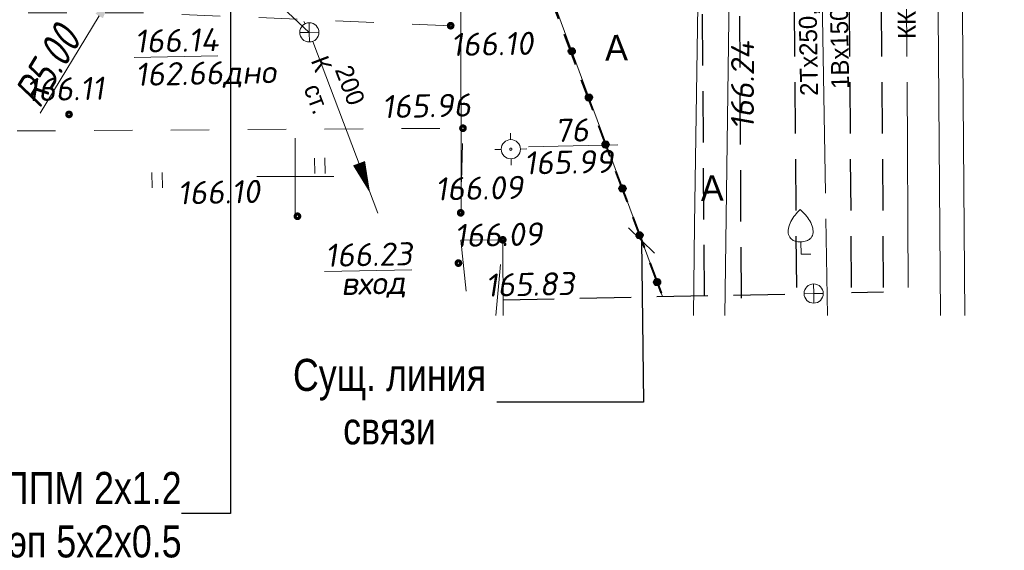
# Model space of a CAD drawing. Header units: millimetres. Extents: x 523431 to 527346, y -48565 to -47721.
# Tile 140 of 217: x 526042 to 526119, y -48458 to -48417. Entities that reach past the tile are written whole.
import ezdxf
from ezdxf import colors
from ezdxf.entities.mleader import LeaderData, LeaderLine
from ezdxf.enums import TextEntityAlignment as Align
from ezdxf.math import Vec2, Vec3

# ---------------------------------------------------------------- set-up
doc = ezdxf.new("R2010")
doc.units = ezdxf.units.MM
for name, pattern in [('DASHED', [19.05, 12.7, -6.35]), ('LU023', [3, 2, -1]), ('LU024', [3, 1.5, -1.5]), ('LU197', [9, 8, -1])]:
    doc.linetypes.add(name, pattern=pattern)
doc.layers.get('Defpoints').update_dxf_attribs({"color": 140})
for name, color, linetype, lineweight in [('02 План', 7, 'Continuous', 25), ('ELEKTROSET_', 6, 'LU1191', 9), ('KANALIZACIA', 1, 'LU197', 13), ('OTMETKI', 7, 'Continuous', 13), ('setka', 5, 'Continuous', 0), ('SWAZ_', 1, 'LU133', 9), ('TEXT', 7, 'Continuous', 13), ('TOPOGRAFIA', 7, 'Continuous', 13), ('WODOPROWOD', 150, 'LU197', 13), ('ZDANIA', 7, 'Continuous', 15), ('ГП Размеры', 10, 'ОПС_W2', 30), ('Пожарка', 1, 'Continuous', 40), ('электрика', 1, 'Continuous', 40)]:
    doc.layers.add(name, color=color, linetype=linetype, lineweight=lineweight)
doc.layers.add('ГП СЕТИ', color=7, linetype='Continuous')
doc.layers.add('Проходные каналы', color=7, linetype='Continuous')
doc.styles.add('SIMPLEX_K', font='txt')
doc.styles.get("Standard").update_dxf_attribs({"font": 'arial.ttf'})
doc.styles.add('Standard_k', font='simplex.shx', dxfattribs={"oblique": 10})
doc.styles.add('Мой', font='isocpeui.ttf', dxfattribs={"width": 0.8, "height": 1.25})
doc.styles.add('ОПС', font='arial.ttf')
doc.styles.add('СГЕНЕРИР_СТИЛЬ_1', font='times.ttf')
doc.linetypes.add('_KABEL500', pattern='A,7,[130,ltypeshp.shx,S=0.9,R=-45,X=0,Y=0.6363],1.5,[130,ltypeshp.shx,S=0.9,R=-45,X=0,Y=0.6363],1.5,[130,ltypeshp.shx,S=0.9,R=-45,X=0,Y=0.6363],5', length=15)
doc.linetypes.add('LU1191', pattern='A,1,-2,0.29,[131,ltypeshp01.shx,S=1.3,R=180,X=0.923,Y=0.65],0.29,[131,ltypeshp01.shx,S=1.3,R=180,X=1.3,Y=0.65],5,[131,ltypeshp01.shx,S=1.3,R=0,X=-1.3,Y=-0.65],0.58,[131,ltypeshp01.shx,S=1.3,R=0,X=-1.3,Y=-0.65],-2,3', length=14.16)
doc.linetypes.add('LU133', pattern='A,6,[133,ltypeshp.shx,S=0.25,R=0,X=-3,Y=0],-2', length=8)
doc.linetypes.add('ОПС_W2', pattern='A,10,-0.5,["W2",ОПС,S=1,R=0,X=0,Y=-0.5],-2.5', length=13)
doc.dimstyles.new('мой', dxfattribs={"dimtxt": 1.25, "dimasz": 0.5, "dimexe": 0.18, "dimexo": 0.0625, "dimgap": 0.09, "dimtad": 1, "dimzin": 0, "dimdsep": 46, "dimtxsty": 'Мой', "dimblk": 'ARCHTICK', "dimcen": 0.09, "dimclrd": 5, "dimclre": 5, "dimclrt": 5, "dimadec": 0, "dimazin": 0, "dimtfac": 1, "dimtofl": 0, "dimtmove": 1, "dimatfit": 3, "dimfxl": 0, "dimtolj": 1, "dimtzin": 0, "dimlwd": 15, "dimlwe": 15, "dimarcsym": 0})

# ---------------------------------------------------------------- blocks, each defined once
blk = doc.blocks.new('TSO_blok')
at = {"color": 0, "linetype": 'Continuous', "lineweight": 15}
for p, q in [((0, 0.75), (0, 1.25)), ((-0.75, 0), (-1.25, 0)), ((0, -0.75), (0, -1.25)), ((0.75, 0), (1.25, 0))]:
    blk.add_line(p, q, dxfattribs=at)
at = {"color": 0, "linetype": 'Continuous', "lineweight": 15, "const_width": 0.075}
blk.add_lwpolyline([(-0.0875, 0, 1), (0.0875, 0, 1)], format="xyb", close=True, dxfattribs=at)
at = {"color": 0, "linetype": 'Continuous', "lineweight": 15}
blk.add_circle((0, 0), 0.75, dxfattribs=at)
blk = doc.blocks.new('Pk_blok')
at = {"color": 0, "linetype": 'Continuous', "lineweight": 13, "const_width": 0.25}
blk.add_lwpolyline([(-0.175, 0, 1), (0.175, 0, 1)], format="xyb", close=True, dxfattribs=at)
blk = doc.blocks.new('KK_blok')
at = {"color": 0, "linetype": 'Continuous', "lineweight": 13}
for q in [(-0.75, 0), (0, 0.75), (0, -0.75), (0.75, 0)]:
    blk.add_line((0, 0), q, dxfattribs=at)
blk.add_circle((0, 0), 0.75, dxfattribs=at)
blk = doc.blocks.new('U3882')
at = {"layer": 'TOPOGRAFIA'}
blk.add_lwpolyline([(0, 0.979), (0, 0), (0.763, 0.002)], dxfattribs=at)
blk.add_open_spline([(0, 3.49), (0.141, 3.351), (0.418, 3.078), (0.765, 2.595), (0.966, 2.078), (0.998, 1.561), (0.774, 1.193), (0.42, 0.99), (0.001, 0.974), (-0.412, 0.987), (-0.76, 1.193), (-1.001, 1.549), (-0.965, 2.079), (-0.765, 2.595), (-0.418, 3.078), (-0.141, 3.351), (0, 3.49)], degree=3, knots=[0, 0, 0, 0, 0.605608, 1.185653, 1.776143, 2.240838, 2.642449, 2.990041, 3.470375, 3.950708, 4.268679, 4.696621, 5.161316, 5.751806, 6.331851, 6.937459, 6.937459, 6.937459, 6.937459], dxfattribs=at)
blk = doc.blocks.new('U401t')
at = {"layer": 'TOPOGRAFIA'}
for p, q in [((-0.4, 0), (-0.4, 1.2)), ((0.4, 0), (0.4, 1.2))]:
    blk.add_line(p, q, dxfattribs=at)
blk = doc.blocks.new('Setka_blok')
at = {"color": 0, "linetype": 'Continuous', "lineweight": 0}
for p, q in [((0, -3), (0, 3)), ((-3, 0), (3, 0))]:
    blk.add_line(p, q, dxfattribs=at)
blk = doc.blocks.new('*D66')
at = {"layer": 'Defpoints', "color": 0, "linetype": 'ByBlock', "transparency": 16777216}
for p in [(47.766, 16.805), (45.162, 12.536)]:
    blk.add_point(p, dxfattribs=at)
at = {"layer": 'ГП Размеры', "color": 5, "linetype": 'ByBlock', "lineweight": 15, "transparency": 16777216}
for p, q in [((47.676, 16.805), (47.856, 16.805)), ((47.766, 16.715), (47.766, 16.895))]:
    blk.add_line(p, q, dxfattribs=at)
at = {"layer": 'ГП Размеры', "color": 5, "linetype": 'Continuous', "lineweight": 15, "transparency": 16777216}
blk.add_line((42.328, 7.889), (44.641, 11.682), dxfattribs=at)
at = {"layer": 'ГП Размеры', "color": 5, "linetype": 'ByBlock', "transparency": 16777216}
blk.add_solid([(44.499, 11.769), (44.784, 11.595), (45.162, 12.536)], dxfattribs=at)
at = {"layer": 'ГП Размеры', "color": 5, "linetype": 'ByBlock', "lineweight": 0, "transparency": 16777216, "insert": (42.614, 9.731), "char_height": 1.25, "attachment_point": 5, "rotation": 58.6187, "style": 'Мой'}
blk.add_mtext('\\A1;R5.00', dxfattribs=at)
blk = doc.blocks.new('_Oblique')
at = {"color": 0, "linetype": 'ByBlock', "lineweight": -2}
blk.add_line((-0.5, -0.5), (0.5, 0.5), dxfattribs=at)
blk = doc.blocks.new('A$C2A594F0D')
at = {"layer": 'ELEKTROSET_', "flags": 128}
for points in [[(77.481, 0), (77.218, 33.631), (77.881, 45.096)], [(78.431, 0), (78.168, 33.666), (78.828, 45.096)]]:
    blk.add_lwpolyline(points, dxfattribs=at)
at = {"layer": 'KANALIZACIA'}
for p, q in [((40.594, 35.634), (52.674, 11.377)), ((52.974, 10.691), (55.516, 3.988))]:
    blk.add_line(p, q, dxfattribs=at)
at = {"layer": 'KANALIZACIA', "flags": 128}
blk.add_lwpolyline([(76.367, 45.096), (76.078, 25.734), (76.229, 0.272)], dxfattribs=at)
at = {"layer": 'KANALIZACIA', "linetype": 'Continuous'}
blk.add_lwpolyline([(54.781, 5.938, 0.5, 0, 0), (55.216, 4.767, 0, 0, 0), (54.746, 6.032, 0, 0, 0)], format="xyseb", dxfattribs=at)
at = {"layer": 'SWAZ_', "linetype": 'LU133'}
blk.add_line((66.629, 0.74), (58.829, 21.79), dxfattribs=at)
at = {"layer": 'TOPOGRAFIA'}
for points in [[(58.764, 3.919), (58.749, 21.673)], [(69.066, 0), (69.261, 14.425), (69.804, 16.419), (71.728, 18.048), (74.112, 18.23), (79.971, 18.506)], [(60.408, 0), (60.393, 2.952), (58.757, 2.944)]]:
    blk.add_lwpolyline(points, dxfattribs=at)
blk.add_lwpolyline([(79.951, 19.579), (72.339, 19.369, 0.21958), (69.284, 17.857, 0.156918), (68.051, 14.654), (67.875, 3.551), (67.832, 0)], format="xyb", dxfattribs=at)
at = {"layer": 'TOPOGRAFIA', "linetype": 'LU024', "flags": 128}
for points in [[(58.359, 11.303), (46.466, 11.801), (28.302, 11.813), (6.079, 11.942)], [(31.112, 5.48), (31.093, 7.135), (58.839, 7.305), (58.751, 4.005)]]:
    blk.add_lwpolyline(points, dxfattribs=at)
at = {"layer": 'WODOPROWOD', "flags": 128}
blk.add_lwpolyline([(72.533, 30.767), (73.074, 0)], dxfattribs=at)
at = {"layer": 'ZDANIA', "linetype": 'LU023', "flags": 128}
for points in [[(58.757, 2.944), (59.059, 0)], [(60.121, 0), (60.393, 2.952)]]:
    blk.add_lwpolyline(points, dxfattribs=at)
at = {"layer": 'ГП СЕТИ', "color": 25}
blk.add_line((47.329, 16.184), (52.841, 11.042), dxfattribs=at)
at = {"layer": 'Проходные каналы', "linetype": 'LU023'}
for p, q in [((71.528, 45.096), (71.855, 0.848)), ((73.657, 45.096), (74, 0.887)), ((74.908, 45.096), (75.25, 0.912)), ((60.405, 0.613), (71.855, 0.848)), ((75.25, 0.912), (74, 0.887))]:
    blk.add_line(p, q, dxfattribs=at)
at = {"layer": 'Проходные каналы', "linetype": 'LU023', "flags": 128}
for points in [[(68.267, 0.751), (68.014, 35.932), (67.951, 45.096)], [(69.706, 0.672), (69.622, 16.898), (69.512, 31.378), (69.407, 45.096)]]:
    blk.add_lwpolyline(points, dxfattribs=at)
at = {"layer": 'OTMETKI', "linetype": 'Continuous'}
for p, xscale, yscale, zscale, rotation in [((58.359, 11.303), 0.50000486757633, 0.50000486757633, 0.50000486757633, 1.173488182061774), ((43.46, 7.844), 0.50000486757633, 0.50000486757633, 0.50000486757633, 1.173488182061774), ((58.839, 7.305), 0.50000486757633, 0.50000486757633, 0.50000486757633, 1.173488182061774), ((52.378, 3.871), 0.50000486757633, 0.50000486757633, 0.50000486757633, 1.173488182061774), ((58.751, 4.005), 0.5000048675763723, 0.5000048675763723, 0.5000048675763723, 250.9950757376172), ((58.751, 4.005), 0.50000486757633, 0.50000486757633, 0.50000486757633, 1.173488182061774), ((60.393, 2.952), 0.5000048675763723, 0.5000048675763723, 0.5000048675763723, 250.9950757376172), ((58.662, 2.044), 0.50000486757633, 0.50000486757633, 0.50000486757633, 1.173488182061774)]:
    blk.add_blockref('Pk_blok', p, dxfattribs=dict(at, xscale=xscale, yscale=yscale, zscale=zscale, rotation=rotation))
at = {"layer": 'setka', "lineweight": -2, "xscale": 0.5, "yscale": 0.5, "zscale": 0.5}
blk.add_blockref('Setka_blok', (52.292, 5.422), dxfattribs=at)
at = {"layer": 'TOPOGRAFIA', "linetype": 'Continuous', "xscale": 0.50000486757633, "yscale": 0.50000486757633, "zscale": 0.50000486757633, "rotation": 1.173488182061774}
for name, p in [('KK_blok', (52.841, 11.042)), ('TSO_blok', (60.707, 6.485)), ('KK_blok', (72.53, 0.857))]:
    blk.add_blockref(name, p, dxfattribs=at)
at = {"layer": 'TOPOGRAFIA', "xscale": 0.50000486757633, "yscale": 0.50000486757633, "zscale": 0.50000486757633, "rotation": 1.173488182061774}
for name, p in [('U401t', (53.262, 5.54)), ('U401t', (46.904, 4.98)), ('U3882', (72.038, 2.388))]:
    blk.add_blockref(name, p, dxfattribs=at)
at = {"layer": 'KANALIZACIA', "linetype": 'Continuous', "lineweight": 13, "style": 'SIMPLEX_K'}
for s, rotation, p in [('КК', 90.3383, (76.163, 11.333)), ('К', 290.764, (53.317, 9.82))]:
    blk.add_text(s, height=0.7, rotation=rotation, dxfattribs=at).set_placement(p, align=Align.MIDDLE)
at = {"layer": 'KANALIZACIA', "linetype": 'Continuous', "lineweight": 13, "style": 'Standard_k', "oblique": 10}
blk.add_text('162.66дно', height=0.9, rotation=1.1735, dxfattribs=at).set_placement((46.053, 8.95))
at = {"layer": 'KANALIZACIA', "linetype": 'Continuous', "lineweight": 13, "style": 'SIMPLEX_K'}
for s, p in [('200', (53.828, 9.59)), ('ст.', (52.609, 8.864))]:
    blk.add_text(s, height=0.7, rotation=290.764, dxfattribs=at).set_placement(p)
at = {"layer": 'OTMETKI', "style": 'Standard_k', "oblique": 10}
for s, rotation, p in [('%%u166.14', 1.1735, (46.008, 11.145)), ('166.10', 0.9425, (58.353, 11.016)), ('166.24', 89.9271, (69.3, 7.249)), ('166.11', 1.1735, (41.775, 9.253)), ('165.96', 1.1735, (55.662, 8.592)), ('76', 1.1735, (62.401, 7.663)), ('%%o165.99', 1.1735, (61.209, 6.395)), ('166.09', 1.1735, (57.74, 5.382)), ('166.10', 1.1735, (47.684, 5.228)), ('166.09', 1.1735, (58.493, 3.565)), ('%%u166.23', 1.1735, (53.443, 2.793)), ('165.83', 1.1735, (59.706, 1.631)), ('вход', 1.1735, (54.068, 1.696))]:
    blk.add_text(s, height=0.9, rotation=rotation, dxfattribs=at).set_placement(p, align=Align.TOP_LEFT)
at = {"layer": 'TEXT', "style": 'SIMPLEX_K'}
for p in [(64.39, 9.937), (68.128, 4.46)]:
    blk.add_text('А', height=1, rotation=1.1735, dxfattribs=at).set_placement(p)
at = {"layer": 'WODOPROWOD', "linetype": 'Continuous', "lineweight": 13, "style": 'SIMPLEX_K'}
for s, p in [('1Вх150,2Пх200', (73.92, 8.841)), ('2Тх250,ККх300', (72.704, 8.573))]:
    blk.add_text(s, height=0.70001, rotation=91.0062, dxfattribs=at).set_placement(p)
at = {"layer": 'ГП Размеры', "linetype": 'ByBlock', "lineweight": 0}
dim = blk.add_radius_dim(center=(47.766, 16.805), mpoint=(45.162, 12.536), dimstyle='мой', override={"dimasz": 1, "dimsah": 1}, dxfattribs=at)
dim.commit()
dim.dimension.update_dxf_attribs({"geometry": '*D66', "text_midpoint": (42.614, 9.731)})

msp = doc.modelspace()

# ---------------------------------------------------------------- hatches: boundary and pattern name
at = {"layer": 'Пожарка', "linetype": '_KABEL500'}
h = msp.add_hatch(color=256, dxfattribs=at)
h.dxf.hatch_style = 1
edge = h.paths.add_edge_path()
edge.add_arc((526085.161, -48419.181), 0.25, 0, 360)
h = msp.add_hatch(color=256, dxfattribs=at)
h.dxf.hatch_style = 1
edge = h.paths.add_edge_path()
edge.add_arc((526086.499, -48422.794), 0.25, 0, 360)
h = msp.add_hatch(color=256, dxfattribs=at)
h.dxf.hatch_style = 1
edge = h.paths.add_edge_path()
edge.add_arc((526087.803, -48426.457), 0.25, 0, 360)
h = msp.add_hatch(color=256, dxfattribs=at)
h.dxf.hatch_style = 1
edge = h.paths.add_edge_path()
edge.add_arc((526089.124, -48429.878), 0.25, 0, 360)
h = msp.add_hatch(color=256, dxfattribs=at)
h.dxf.hatch_style = 1
edge = h.paths.add_edge_path()
edge.add_arc((526090.457, -48433.533), 0.25, 0, 360)
h = msp.add_hatch(color=256, dxfattribs=at)
h.dxf.hatch_style = 1
edge = h.paths.add_edge_path()
edge.add_arc((526091.827, -48437.186), 0.25, 0, 360)

# ---------------------------------------------------------------- linework, layer by layer
at = {"layer": 'Пожарка', "linetype": 'DASHED', "ltscale": 0.2}
msp.add_lwpolyline([(526076.542, -48396.438), (526092.249, -48438.311)], dxfattribs=at)
at = {"layer": 'Пожарка', "linetype": '_KABEL500'}
for centre in [(526085.161, -48419.181), (526086.499, -48422.794), (526087.803, -48426.457), (526089.124, -48429.878), (526090.457, -48433.533), (526091.827, -48437.186)]:
    msp.add_circle(centre, 0.25, dxfattribs=at)

# ---------------------------------------------------------------- block references
at = {"layer": '02 План', "ltscale": 0.15, "xscale": 2, "yscale": 2, "zscale": 2}
msp.add_blockref('A$C2A594F0D', (525958.991, -48439.792), dxfattribs=at)

# ---------------------------------------------------------------- leaders
at = {"layer": 'Пожарка', "color": 7, "lineweight": 0, "ltscale": 500}
ml = msp.add_multileader_mtext('Standard', dxfattribs=at)
ml.set_content('{\\W0.8;Сущ. линия связи}', color=7)
ml.set_leader_properties()
ml.set_arrow_properties(name='OBLIQUE')
ml.build(insert=Vec2(0, 0))
ml.multileader.update_dxf_attribs({"has_text_frame": 1, "text_left_attachment_type": 2, "text_right_attachment_type": 2, "dogleg_length": 1, "arrow_head_size": 2})
ctx = ml.context
ctx.base_point, ctx.char_height, ctx.arrow_head_size, ctx.landing_gap_size, ctx.plane_origin = Vec3(526062.56, -48446.548), 2.5, 2, 1, Vec3(526204.346, -48447.366)
ctx.left_attachment, ctx.right_attachment, ctx.text_align_type = 2, 2, 1
notes = []
notes.append((ctx, [(0, (1, 1, 0), (526090.76, -48446.548), (-1, 0), 11.454, [(0, [(526090.613, -48433.949)], 0, [])])]))
ctx.mtext.insert, ctx.mtext.width, ctx.mtext.alignment, ctx.mtext.flow_direction = Vec3(526070.933, -48443.172), 19.01211, 2, 5
for ctx, leaders in notes:
    for number, flags, end, landing, length, lines in leaders:
        leader = LeaderData()
        leader.index, (leader.has_last_leader_line, leader.has_dogleg_vector, leader.attachment_direction) = number, flags
        leader.last_leader_point, leader.dogleg_vector, leader.dogleg_length = Vec3(end), Vec3(landing), length
        for number, points, colour, breaks in lines:
            line = LeaderLine()
            line.index, line.vertices, line.color, line.breaks = number, Vec3.list(points), colors.encode_raw_color(colour), breaks
            leader.lines.append(line)
        ctx.leaders.append(leader)

# ---------------------------------------------------------------- next in the draw order: leaders
at = {"layer": 'электрика', "color": 7, "lineweight": 0, "ltscale": 10}
ml = msp.add_multileader_mtext('Standard', dxfattribs=at)
ml.set_content('{\\fArial|b0|i0|c204|p34;\\W0.8;ПРППМ 2х1.2\\PТППэп 5х2х0.5\\Pпо стене в трубе винипластовой }', color=7, style='СГЕНЕРИР_СТИЛЬ_1')
ml.set_leader_properties()
ml.set_arrow_properties(name='OBLIQUE')
ml.build(insert=Vec2(0, 0))
ml.multileader.update_dxf_attribs({"text_left_attachment_type": 6, "text_right_attachment_type": 6, "arrow_head_size": 2})
ctx = ml.context
ctx.base_point, ctx.char_height, ctx.arrow_head_size, ctx.landing_gap_size, ctx.plane_origin = Vec3(526013.011, -48455.226), 2.5, 2, 0.02, Vec3(526019.843, -48428.08)
ctx.left_attachment, ctx.right_attachment, ctx.text_align_type = 6, 6, 2
notes = []
notes.append((ctx, [(1, (1, 1, 0), (526058.523, -48455.226), (-1, 0), 3.8, [(0, [(526058.523, -48394.693)], 0, [])])]))
ctx.mtext.insert, ctx.mtext.width, ctx.mtext.defined_height, ctx.mtext.alignment, ctx.mtext.flow_direction = Vec3(526054.703, -48451.991), 3.200995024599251e-12, 6.709, 3, 5
ctx.mtext.has_bg_fill, ctx.mtext.bg_color, ctx.mtext.bg_scale_factor, ctx.mtext.bg_transparency, ctx.mtext.use_window_bg_color = 1, -1027028792, 1.5, 0, 1
for ctx, leaders in notes:
    for number, flags, end, landing, length, lines in leaders:
        leader = LeaderData()
        leader.index, (leader.has_last_leader_line, leader.has_dogleg_vector, leader.attachment_direction) = number, flags
        leader.last_leader_point, leader.dogleg_vector, leader.dogleg_length = Vec3(end), Vec3(landing), length
        for number, points, colour, breaks in lines:
            line = LeaderLine()
            line.index, line.vertices, line.color, line.breaks = number, Vec3.list(points), colors.encode_raw_color(colour), breaks
            leader.lines.append(line)
        ctx.leaders.append(leader)

doc.saveas('drawing.dxf')
